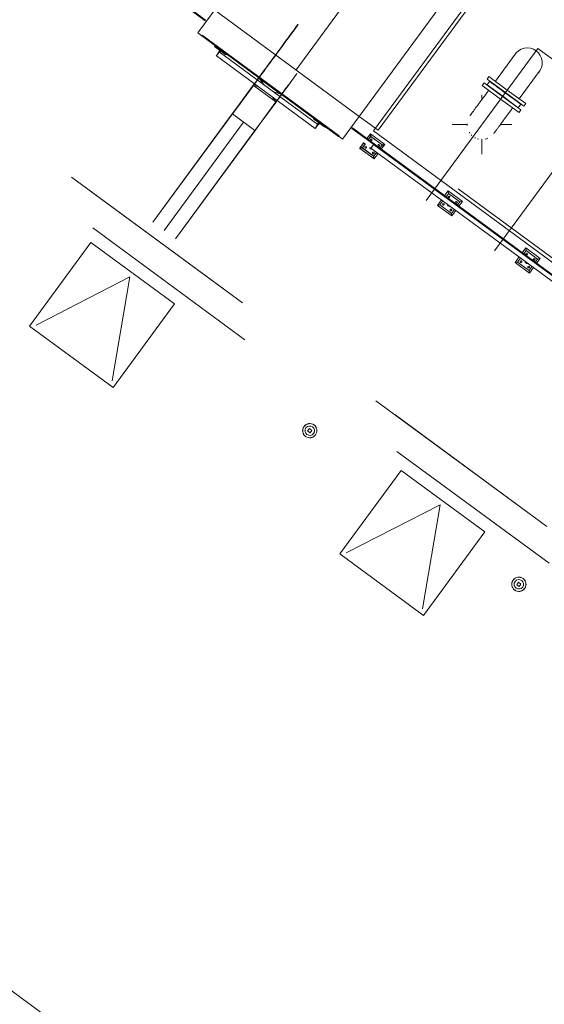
# Model space of a CAD drawing. Header units: metres. Extents: x 135583 to 135939, y 457896 to 458258.
# Tile 230 of 256: x 135784.41 to 135789.97, y 457921.04 to 457931.47. Entities that reach past the tile are written whole.
import ezdxf

# ---------------------------------------------------------------- set-up
doc = ezdxf.new("R2010")
doc.units = ezdxf.units.M
doc.linetypes.add('Hidden', pattern=[4, 2, -2])
doc.layers.add('NIEUWE INSTALLATIE', color=250, linetype='Continuous', lineweight=0)

msp = doc.modelspace()

# ---------------------------------------------------------------- linework, layer by layer
at = {"layer": 'NIEUWE INSTALLATIE', "linetype": 'Hidden'}
for p, q in [((135793.846, 457941.606), (135786.297, 457931.331)), ((135787.828, 457930.206), (135795.377, 457940.481)), ((135775.488, 457936.759), (135796.239, 457921.513)), ((135796.239, 457921.513), (135775.488, 457936.759)), ((135775.488, 457936.759), (135796.239, 457921.513)), ((135775.512, 457936.369), (135795.86, 457921.419)), ((135775.512, 457936.369), (135795.86, 457921.419)), ((135787.337, 457930.939), (135788.521, 457932.551)), ((135787.337, 457930.939), (135788.521, 457932.551)), ((135788.207, 457930.299), (135789.835, 457932.516)), ((135786.475, 457931.572), (135788.006, 457930.447)), ((135786.475, 457931.572), (135788.006, 457930.447)), ((135786.297, 457931.331), (135786.337, 457931.301)), ((135786.337, 457931.301), (135786.342, 457931.307)), ((135786.342, 457931.307), (135787.793, 457930.242)), ((135771.151, 457930.856), (135791.902, 457915.61)), ((135771.151, 457930.856), (135791.902, 457915.61)), ((135788.207, 457930.299), (135788.006, 457930.447)), ((135788.207, 457930.299), (135788.006, 457930.447)), ((135797.112, 457923.757), (135788.207, 457930.299)), ((135787.793, 457930.242), (135787.788, 457930.235)), ((135787.788, 457930.235), (135787.793, 457930.232)), ((135787.793, 457930.232), (135787.828, 457930.206))]:
    msp.add_line(p, q, dxfattribs=at)
at = {"layer": 'NIEUWE INSTALLATIE'}
for p, q in [((135789.828, 457932.564), (135788.158, 457930.292)), ((135786.378, 457931.467), (135786.149, 457931.635)), ((135786.144, 457931.629), (135786.374, 457931.46)), ((135786.378, 457931.467), (135786.374, 457931.46)), ((135786.342, 457931.307), (135786.337, 457931.301)), ((135786.337, 457931.301), (135786.539, 457931.153)), ((135786.543, 457931.159), (135786.342, 457931.307)), ((135786.478, 457931.197), (135786.472, 457931.189)), ((135786.472, 457931.189), (135786.593, 457931.1)), ((135786.492, 457931.09), (135786.51, 457931.114)), ((135786.529, 457931.148), (135786.517, 457931.131)), ((135786.517, 457931.123), (135786.519, 457931.126)), ((135786.52, 457931.128), (135786.521, 457931.129)), ((135787.569, 457930.359), (135786.521, 457931.129)), ((135786.525, 457931.125), (135786.537, 457931.142)), ((135786.537, 457931.142), (135786.529, 457931.148)), ((135786.539, 457931.153), (135786.543, 457931.159)), ((135786.539, 457931.153), (135786.543, 457931.159)), ((135786.539, 457931.153), (135787.586, 457930.383)), ((135787.591, 457930.39), (135786.543, 457931.159)), ((135788.715, 457929.554), (135789.899, 457931.166)), ((135788.715, 457929.554), (135789.899, 457931.166)), ((135789.899, 457931.166), (135790.261, 457930.9)), ((135789.899, 457931.166), (135790.261, 457930.9)), ((135786.492, 457931.09), (135787.54, 457930.32)), ((135786.507, 457931.109), (135786.503, 457931.104)), ((135786.593, 457931.1), (135786.599, 457931.108)), ((135789.66, 457931.107), (135789.449, 457930.819)), ((135789.702, 457930.633), (135789.914, 457930.921)), ((135786.942, 457930.857), (135786.938, 457930.852)), ((135786.942, 457930.853), (135787.18, 457930.679)), ((135786.998, 457930.777), (135786.946, 457930.851)), ((135789.331, 457930.801), (135789.31, 457930.773)), ((135789.525, 457930.658), (135789.331, 457930.801)), ((135789.381, 457930.869), (135789.361, 457930.842)), ((135789.555, 457930.699), (135789.361, 457930.842)), ((135789.388, 457930.818), (135789.362, 457930.781)), ((135789.575, 457930.726), (135789.381, 457930.869)), ((135786.705, 457930.534), (135786.882, 457930.776)), ((135786.884, 457930.775), (135786.707, 457930.533)), ((135786.882, 457930.776), (135786.895, 457930.794)), ((135786.882, 457930.776), (135786.948, 457930.755)), ((135786.882, 457930.776), (135786.884, 457930.775)), ((135786.885, 457930.775), (135787.122, 457930.6)), ((135787.092, 457930.709), (135787.176, 457930.682)), ((135789.505, 457930.63), (135789.31, 457930.773)), ((135789.378, 457930.723), (135789.357, 457930.695)), ((135789.527, 457930.66), (135789.363, 457930.78)), ((135789.4, 457930.753), (135789.398, 457930.751)), ((135789.428, 457930.792), (135789.427, 457930.789)), ((135789.718, 457930.576), (135789.554, 457930.696)), ((135789.75, 457930.556), (135789.555, 457930.699)), ((135789.77, 457930.583), (135789.575, 457930.726)), ((135786.945, 457930.358), (135787.122, 457930.6)), ((135787.124, 457930.599), (135786.947, 457930.357)), ((135787.124, 457930.599), (135787.084, 457930.655)), ((135787.122, 457930.6), (135787.136, 457930.619)), ((135787.122, 457930.6), (135787.124, 457930.599)), ((135787.18, 457930.674), (135787.183, 457930.679)), ((135789.307, 457930.626), (135789.307, 457930.675)), ((135790.624, 457930.633), (135789.44, 457929.021)), ((135790.624, 457930.633), (135789.44, 457929.021)), ((135789.7, 457930.487), (135789.505, 457930.63)), ((135789.72, 457930.515), (135789.525, 457930.658)), ((135789.691, 457930.539), (135789.527, 457930.66)), ((135789.681, 457930.604), (135789.682, 457930.605)), ((135786.66, 457930.474), (135786.705, 457930.534)), ((135786.707, 457930.533), (135786.662, 457930.473)), ((135789.611, 457930.509), (135789.632, 457930.537)), ((135789.652, 457930.564), (135789.654, 457930.567)), ((135789.692, 457930.539), (135789.719, 457930.575)), ((135789.7, 457930.487), (135789.72, 457930.515)), ((135789.75, 457930.556), (135789.77, 457930.583)), ((135786.66, 457930.474), (135785.817, 457929.326)), ((135786.662, 457930.473), (135785.819, 457929.325)), ((135786.781, 457930.385), (135785.938, 457929.237)), ((135786.66, 457930.474), (135786.662, 457930.473)), ((135786.662, 457930.473), (135786.66, 457930.474)), ((135786.662, 457930.473), (135786.9, 457930.298)), ((135786.9, 457930.298), (135786.662, 457930.473)), ((135787.526, 457930.428), (135787.52, 457930.42)), ((135787.52, 457930.42), (135787.641, 457930.331)), ((135787.591, 457930.39), (135787.586, 457930.383)), ((135787.591, 457930.39), (135787.586, 457930.383)), ((135787.586, 457930.383), (135787.788, 457930.235)), ((135787.793, 457930.242), (135787.591, 457930.39)), ((135786.9, 457930.298), (135786.057, 457929.15)), ((135786.902, 457930.296), (135786.059, 457929.149)), ((135786.9, 457930.298), (135786.945, 457930.358)), ((135786.9, 457930.298), (135786.902, 457930.296)), ((135786.902, 457930.296), (135786.9, 457930.298)), ((135786.947, 457930.357), (135786.902, 457930.296)), ((135787.558, 457930.345), (135787.54, 457930.32)), ((135787.561, 457930.349), (135787.558, 457930.345)), ((135787.564, 457930.353), (135787.561, 457930.349)), ((135787.576, 457930.378), (135787.564, 457930.362)), ((135787.569, 457930.359), (135787.568, 457930.358)), ((135787.572, 457930.356), (135787.584, 457930.372)), ((135787.584, 457930.372), (135787.576, 457930.378)), ((135787.641, 457930.331), (135787.647, 457930.339)), ((135787.934, 457930.324), (135787.929, 457930.318)), ((135788.159, 457930.149), (135787.929, 457930.318)), ((135787.934, 457930.324), (135788.163, 457930.155)), ((135788.158, 457930.292), (135797.12, 457923.708)), ((135788.992, 457930.36), (135789.152, 457930.36)), ((135789.501, 457930.36), (135789.622, 457930.36)), ((135787.788, 457930.235), (135787.793, 457930.242)), ((135788.124, 457930.261), (135788.087, 457930.212)), ((135788.087, 457930.212), (135788.124, 457930.261)), ((135788.087, 457930.212), (135788.102, 457930.2)), ((135788.097, 457930.192), (135788.096, 457930.195)), ((135788.096, 457930.195), (135788.097, 457930.193)), ((135788.097, 457930.193), (135788.097, 457930.192)), ((135788.102, 457930.2), (135788.103, 457930.2)), ((135788.103, 457930.2), (135788.127, 457930.236)), ((135788.128, 457930.234), (135788.103, 457930.2)), ((135788.277, 457930.149), (135788.124, 457930.261)), ((135788.124, 457930.261), (135788.133, 457930.23)), ((135788.127, 457930.236), (135788.124, 457930.261)), ((135788.124, 457930.261), (135788.277, 457930.149)), ((135788.124, 457930.261), (135788.128, 457930.234)), ((135788.249, 457930.145), (135788.128, 457930.234)), ((135788.133, 457930.23), (135788.248, 457930.146)), ((135789.307, 457930.045), (135789.307, 457930.206)), ((135788.011, 457930.108), (135788.054, 457930.166)), ((135788.011, 457930.108), (135788.044, 457930.119)), ((135788.011, 457930.108), (135788.039, 457930.113)), ((135788.034, 457930.112), (135788.011, 457930.108)), ((135788.012, 457930.109), (135788.011, 457930.108)), ((135788.011, 457930.108), (135788.16, 457929.999)), ((135788.164, 457929.996), (135788.011, 457930.108)), ((135788.053, 457930.166), (135788.012, 457930.109)), ((135788.154, 457930.028), (135788.034, 457930.112)), ((135788.071, 457930.156), (135788.039, 457930.113)), ((135788.039, 457930.113), (135788.16, 457930.024)), ((135788.044, 457930.119), (135788.069, 457930.155)), ((135788.069, 457930.155), (135788.053, 457930.166)), ((135788.144, 457930.129), (135788.13, 457930.109)), ((135788.13, 457930.109), (135788.137, 457930.119)), ((135788.13, 457930.109), (135797.155, 457923.479)), ((135797.145, 457923.546), (135788.158, 457930.148)), ((135788.159, 457930.149), (135788.163, 457930.155)), ((135788.159, 457930.149), (135788.163, 457930.155)), ((135788.159, 457930.149), (135797.144, 457923.547)), ((135797.143, 457923.558), (135788.163, 457930.155)), ((135788.224, 457930.111), (135788.249, 457930.145)), ((135788.244, 457930.138), (135788.226, 457930.109)), ((135788.226, 457930.109), (135788.236, 457930.102)), ((135788.235, 457930.092), (135788.231, 457930.096)), ((135788.231, 457930.096), (135788.231, 457930.095)), ((135788.231, 457930.095), (135788.235, 457930.092)), ((135788.236, 457930.102), (135788.24, 457930.099)), ((135788.277, 457930.149), (135788.24, 457930.099)), ((135788.24, 457930.099), (135788.271, 457930.148)), ((135788.271, 457930.148), (135788.244, 457930.138)), ((135788.248, 457930.146), (135788.249, 457930.145)), ((135788.249, 457930.145), (135788.277, 457930.149)), ((135788.277, 457930.149), (135788.249, 457930.145)), ((135788.164, 457929.996), (135788.154, 457930.028)), ((135788.19, 457930.065), (135788.16, 457930.024)), ((135788.16, 457930.024), (135788.191, 457930.065)), ((135788.16, 457930.024), (135788.164, 457929.996)), ((135788.16, 457930.024), (135788.164, 457929.996)), ((135788.16, 457929.999), (135788.164, 457929.996)), ((135788.207, 457930.054), (135788.164, 457929.996)), ((135788.164, 457929.996), (135788.206, 457930.053)), ((135788.206, 457930.053), (135788.19, 457930.065)), ((135788.91, 457929.607), (135788.947, 457929.657)), ((135788.947, 457929.657), (135789.1, 457929.544)), ((135788.947, 457929.657), (135788.951, 457929.629)), ((135788.834, 457929.504), (135788.877, 457929.562)), ((135788.893, 457929.55), (135788.862, 457929.508)), ((135788.951, 457929.629), (135788.926, 457929.595)), ((135789.072, 457929.54), (135788.951, 457929.629)), ((135788.834, 457929.504), (135788.862, 457929.508)), ((135788.987, 457929.391), (135788.834, 457929.504)), ((135788.862, 457929.508), (135788.983, 457929.419)), ((135788.983, 457929.419), (135789.014, 457929.461)), ((135789.03, 457929.449), (135788.987, 457929.391)), ((135789.047, 457929.506), (135789.072, 457929.54)), ((135789.1, 457929.544), (135789.063, 457929.494)), ((135789.1, 457929.544), (135789.072, 457929.54)), ((135788.983, 457929.419), (135788.987, 457929.391)), ((135785.163, 457929.111), (135784.511, 457928.224)), ((135786.049, 457928.46), (135785.163, 457929.111)), ((135789.733, 457929.002), (135789.77, 457929.052)), ((135789.77, 457929.052), (135789.923, 457928.939)), ((135789.77, 457929.052), (135789.774, 457929.024)), ((135789.657, 457928.899), (135789.7, 457928.957)), ((135789.716, 457928.945), (135789.685, 457928.903)), ((135789.774, 457929.024), (135789.749, 457928.99)), ((135789.895, 457928.935), (135789.774, 457929.024)), ((135789.87, 457928.901), (135789.895, 457928.935)), ((135789.923, 457928.939), (135789.886, 457928.89)), ((135789.923, 457928.939), (135789.895, 457928.935)), ((135789.657, 457928.899), (135789.685, 457928.903)), ((135789.81, 457928.786), (135789.657, 457928.899)), ((135789.685, 457928.903), (135789.806, 457928.814)), ((135789.806, 457928.814), (135789.837, 457928.856)), ((135789.853, 457928.844), (135789.81, 457928.786)), ((135784.581, 457928.235), (135785.576, 457928.745)), ((135785.576, 457928.745), (135785.387, 457927.643)), ((135789.806, 457928.814), (135789.81, 457928.786)), ((135785.398, 457927.573), (135786.049, 457928.46)), ((135784.511, 457928.224), (135785.398, 457927.573)), ((135785.398, 457927.573), (135784.511, 457928.224)), ((135784.511, 457928.224), (135784.511, 457928.224)), ((135785.398, 457927.573), (135785.398, 457927.573)), ((135787.478, 457927.138), (135787.459, 457927.113)), ((135787.459, 457927.113), (135787.485, 457927.094)), ((135787.504, 457927.119), (135787.478, 457927.138)), ((135787.485, 457927.094), (135787.504, 457927.119)), ((135788.451, 457926.695), (135787.799, 457925.809)), ((135789.337, 457926.044), (135788.451, 457926.695)), ((135787.869, 457925.82), (135788.864, 457926.329)), ((135788.864, 457926.329), (135788.675, 457925.227)), ((135788.686, 457925.158), (135789.337, 457926.044)), ((135787.799, 457925.809), (135788.686, 457925.158)), ((135788.686, 457925.157), (135787.799, 457925.809)), ((135787.799, 457925.809), (135787.799, 457925.809)), ((135789.694, 457925.51), (135789.675, 457925.484)), ((135789.675, 457925.484), (135789.701, 457925.465)), ((135789.72, 457925.491), (135789.694, 457925.51)), ((135789.701, 457925.465), (135789.72, 457925.491)), ((135788.686, 457925.158), (135788.686, 457925.157))]:
    msp.add_line(p, q, dxfattribs=at)
at = {"layer": 'NIEUWE INSTALLATIE', "flags": 128}
for points in [[(135789.88, 457931.141), (135789.852, 457931.158), (135789.821, 457931.168), (135789.788, 457931.172), (135789.755, 457931.168), (135789.724, 457931.158), (135789.695, 457931.142), (135789.671, 457931.12), (135789.652, 457931.095)], [(135789.905, 457930.909), (135789.923, 457930.935), (135789.937, 457930.965), (135789.944, 457930.997), (135789.944, 457931.03), (135789.937, 457931.062), (135789.924, 457931.092), (135789.905, 457931.119), (135789.88, 457931.141)], [(135789.357, 457930.695), (135789.35, 457930.686), (135789.343, 457930.676), (135789.336, 457930.666), (135789.329, 457930.657), (135789.322, 457930.647), (135789.315, 457930.638), (135789.308, 457930.628), (135789.301, 457930.619), (135789.295, 457930.61), (135789.288, 457930.601), (135789.282, 457930.592), (135789.275, 457930.584), (135789.269, 457930.575), (135789.263, 457930.567), (135789.257, 457930.559), (135789.251, 457930.551), (135789.246, 457930.543), (135789.24, 457930.536), (135789.235, 457930.529), (135789.23, 457930.522), (135789.225, 457930.515), (135789.22, 457930.509), (135789.216, 457930.503), (135789.212, 457930.497), (135789.208, 457930.492), (135789.204, 457930.487), (135789.201, 457930.482), (135789.197, 457930.478), (135789.195, 457930.474), (135789.192, 457930.47), (135789.189, 457930.467), (135789.187, 457930.464), (135789.185, 457930.461), (135789.184, 457930.459), (135789.182, 457930.457), (135789.181, 457930.455), (135789.18, 457930.454), (135789.18, 457930.454)], [(135789.434, 457930.267), (135789.434, 457930.268), (135789.435, 457930.269), (135789.436, 457930.27), (135789.437, 457930.272), (135789.439, 457930.274), (135789.44, 457930.276), (135789.443, 457930.279), (135789.445, 457930.282), (135789.448, 457930.286), (135789.45, 457930.29), (135789.454, 457930.294), (135789.457, 457930.299), (135789.461, 457930.304), (135789.465, 457930.309), (135789.469, 457930.315), (135789.473, 457930.321), (135789.478, 457930.327), (135789.482, 457930.333), (135789.487, 457930.34), (135789.493, 457930.347), (135789.498, 457930.355), (135789.504, 457930.362), (135789.509, 457930.37), (135789.515, 457930.378), (135789.521, 457930.386), (135789.527, 457930.395), (135789.534, 457930.403), (135789.54, 457930.412), (135789.547, 457930.421), (135789.554, 457930.43), (135789.56, 457930.439), (135789.567, 457930.449), (135789.574, 457930.458), (135789.581, 457930.468), (135789.588, 457930.477), (135789.595, 457930.487), (135789.602, 457930.496), (135789.609, 457930.506), (135789.611, 457930.509)]]:
    msp.add_lwpolyline(points, dxfattribs=at)
at = {"layer": 'NIEUWE INSTALLATIE'}
for centre, radius, start, end in [((135789.307, 457930.36), 0.158, 177.728, 180), ((135789.307, 457930.36), 0.158, 180, 183.821), ((135789.307, 457930.36), 0.157, 211.4562, 216), ((135789.307, 457930.36), 0.157, 224.0124, 227.3652), ((135789.307, 457930.36), 0.157, 240.6566, 244.0206), ((135789.307, 457930.36), 0.158, 252, 256.3786), ((135789.307, 457930.281), 0.0788, 265.0519, 270), ((135789.307, 457930.36), 0.157, 282.3942, 292.6562), ((135787.482, 457927.116), 0.076, 53.696, 233.696), ((135787.482, 457927.116), 0.075, 53.696, 233.696), ((135787.482, 457927.116), 0.05, 53.696, 233.696), ((135787.482, 457927.116), 0.076, 233.696, 53.696), ((135787.482, 457927.116), 0.075, 233.696, 53.696), ((135787.482, 457927.116), 0.05, 233.696, 53.696), ((135789.698, 457925.488), 0.076, 53.696, 233.696), ((135789.698, 457925.488), 0.075, 53.696, 233.696), ((135789.698, 457925.488), 0.05, 53.696, 233.696), ((135789.698, 457925.488), 0.076, 233.696, 53.696), ((135789.698, 457925.488), 0.075, 233.696, 53.696), ((135789.698, 457925.488), 0.05, 233.696, 53.696)]:
    msp.add_arc(centre, radius, start, end, dxfattribs=at)
for centre, major_axis, ratio, start_param, end_param in [((135787.121, 457931.097), (0.237, 0.322), 0.000001, 3.944847, 10.12291), ((135787.119, 457931.099), (0.237, 0.322), 0.000001, 4.491696, 8.837424), ((135786.507, 457931.109), (0.0143, 0.0195), 0.000001, 4.539184, 10.467936), ((135786.507, 457931.109), (0.0143, 0.0195), 0.000001, 4.072259, 10.205354), ((135786.507, 457931.109), (-0.0143, -0.0195), 0.000001, 3.926991, 6.283185), ((135786.507, 457931.109), (0.0146, -0.0192), 1, 2.049606, 2.067769), ((135786.507, 457931.109), (0.0143, 0.0195), 0.000001, 1.836215, 2.308761), ((135787.121, 457931.097), (0.237, 0.322), 0.000001, 2.808486, 3.799062), ((135787.361, 457930.921), (0.237, 0.322), 0.000001, 1.637699, 3.839723), ((135787.361, 457930.921), (0.237, 0.322), 0.000001, 2.799513, 4.414704), ((135789.554, 457930.696), (0.165, -0.121), 0.000001, 4.712389, 10.213835), ((135787.359, 457930.922), (0.237, 0.322), 0.000001, 3.732999, 4.241002), ((135787.554, 457930.34), (-0.0143, -0.0195), 0.000001, 3.403392, 8.901179), ((135787.554, 457930.34), (-0.0143, -0.0195), 0.000001, 0, 3.926991), ((135787.554, 457930.34), (-0.0143, -0.0195), 0.000001, 0, 5.063268), ((135787.554, 457930.34), (0.0143, 0.0195), 0.000001, 2.490222, 2.617994), ((135787.554, 457930.34), (-0.0143, -0.0195), 0.000001, 5.331155, 5.497787), ((135787.554, 457930.34), (-0.0143, -0.0195), 0.000001, 5.067619, 5.327869), ((135787.554, 457930.34), (-0.0103, -0.0219), 1, 2.737991, 2.872999), ((135788.133, 457930.199), (-0.00533, -0.00725), 1, 3.141593, 6.283185), ((135788.133, 457930.199), (0.00136, -0.0089), 1, 5.497787, 8.63938), ((135788.074, 457930.118), (0.00828, -0.00352), 1, 1.338973, 4.480565), ((135788.074, 457930.118), (0.00136, -0.0089), 1, 5.497787, 8.63938), ((135788.144, 457930.129), (0.0195, -0.0243), 1, 4.45059, 5.497787), ((135788.144, 457930.129), (-0.007, -0.0252), 1, 5.658662, 6.182261), ((135788.144, 457930.129), (-0.0143, -0.0195), 0.000001, 0, 3.141593), ((135788.144, 457930.129), (0.0143, 0.0195), 0.000001, 0.785398, 3.141593), ((135788.144, 457930.129), (0.0143, 0.0195), 0.000001, 1.826815, 3.141593), ((135788.144, 457930.129), (0.0143, 0.0195), 0.000001, 4.960315, 6.021386), ((135788.144, 457930.129), (-0.0143, -0.0195), 0.000001, 1.925343, 2.186276), ((135788.214, 457930.139), (0.00725, -0.00533), 1, 1.570796, 4.712389), ((135788.214, 457930.139), (0.00466, -0.0077), 1, 5.105088, 8.246681), ((135788.155, 457930.059), (0.00725, -0.00533), 1, 1.570796, 4.712389), ((135788.155, 457930.059), (0.00725, -0.00533), 1, 4.712389, 7.853982), ((135788.956, 457929.594), (-0.00533, -0.00725), 1, 3.141593, 6.283185), ((135788.956, 457929.594), (0.00136, -0.0089), 1, 5.497787, 8.63938), ((135788.897, 457929.513), (0.00828, -0.00352), 1, 1.338973, 4.480565), ((135788.897, 457929.513), (0.00136, -0.0089), 1, 5.497787, 8.63938), ((135788.967, 457929.524), (0.0195, -0.0243), 1, 4.45059, 5.497787), ((135788.967, 457929.524), (-0.007, -0.0252), 1, 5.658662, 6.182261), ((135788.978, 457929.454), (0.00725, -0.00533), 1, 1.570796, 4.712389), ((135788.978, 457929.454), (0.00725, -0.00533), 1, 4.712389, 7.853982), ((135789.037, 457929.535), (0.00725, -0.00533), 1, 1.570796, 4.712389), ((135789.037, 457929.535), (0.00466, -0.0077), 1, 5.105088, 8.246681), ((135789.779, 457928.989), (-0.00533, -0.00725), 1, 3.141593, 6.283185), ((135789.779, 457928.989), (0.00136, -0.0089), 1, 5.497787, 8.63938), ((135789.86, 457928.93), (0.00725, -0.00533), 1, 1.570796, 4.712389), ((135789.86, 457928.93), (0.00466, -0.0077), 1, 5.105088, 8.246681), ((135789.72, 457928.908), (0.00828, -0.00352), 1, 1.338973, 4.480565), ((135789.72, 457928.908), (0.00136, -0.0089), 1, 5.497787, 8.63938), ((135789.79, 457928.919), (-0.0018, -0.0311), 1, 4.966593, 6.448345), ((135789.79, 457928.919), (-0.007, -0.0252), 1, 5.658662, 6.182261), ((135789.801, 457928.849), (0.00725, -0.00533), 1, 1.570796, 4.712389), ((135789.801, 457928.849), (0.00725, -0.00533), 1, 4.712389, 7.853982)]:
    msp.add_ellipse(centre, major_axis=major_axis, ratio=ratio, start_param=start_param, end_param=end_param, dxfattribs=at)
for major_axis in [(0.0143, 0.0195), (-0.0143, -0.0195)]:
    msp.add_ellipse((135786.507, 457931.109), major_axis=major_axis, ratio=0.000001, dxfattribs=at)
for points in [[(135786.518, 457931.13), (135786.518, 457931.131), (135786.517, 457931.131), (135786.517, 457931.131)], [(135786.517, 457931.131), (135786.519, 457931.13), (135786.52, 457931.129), (135786.521, 457931.129)], [(135786.489, 457931.093), (135786.489, 457931.092), (135786.49, 457931.092), (135786.49, 457931.092)], [(135786.492, 457931.09), (135786.491, 457931.091), (135786.49, 457931.091), (135786.489, 457931.092)], [(135787.54, 457930.32), (135787.541, 457930.319), (135787.542, 457930.319), (135787.543, 457930.318)], [(135787.572, 457930.356), (135787.571, 457930.357), (135787.57, 457930.358), (135787.569, 457930.359)], [(135788.127, 457930.112), (135788.127, 457930.111), (135788.128, 457930.11), (135788.13, 457930.109)], [(135788.158, 457930.148), (135788.157, 457930.149), (135788.156, 457930.15), (135788.155, 457930.15)]]:
    msp.add_open_spline(points, degree=3, dxfattribs=at)

doc.saveas('drawing.dxf')
